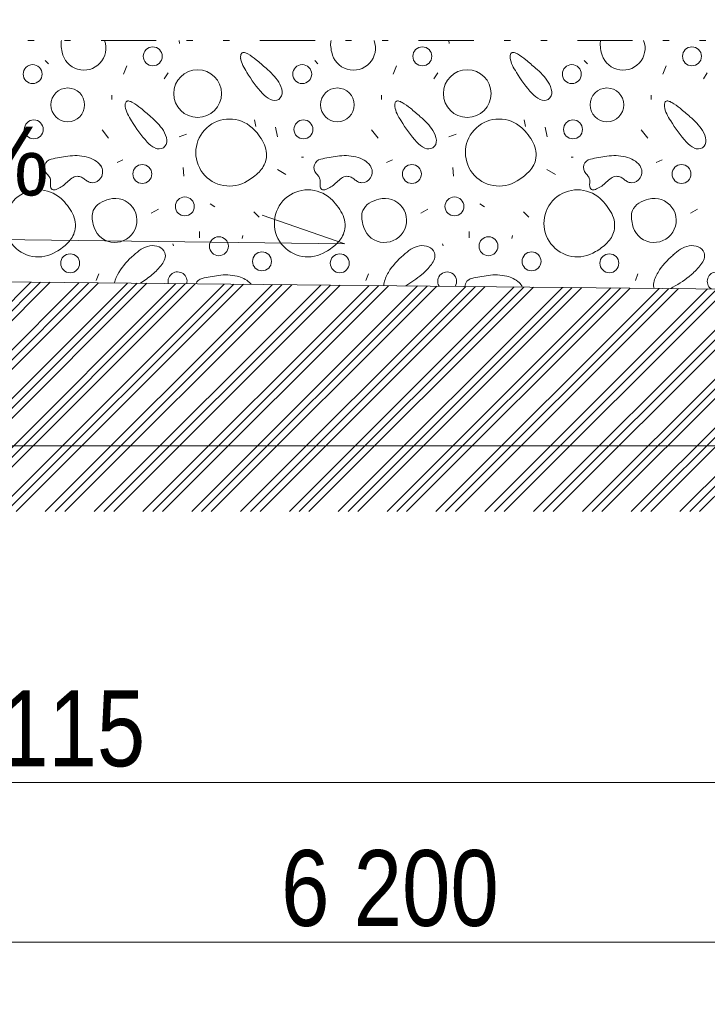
# Model space of a CAD drawing. Header units: millimetres. Extents: x -479461597 to -478645968, y -1101060132 to -1100898045.
# Tile 140 of 145: x -478667100 to -478664610, y -1101050144 to -1101046576. Entities that reach past the tile are written whole.
import ezdxf
from ezdxf.enums import TextEntityAlignment as Align

# ---------------------------------------------------------------- set-up
doc = ezdxf.new("R2010")
doc.units = ezdxf.units.MM
doc.header["$MEASUREMENT"] = 0
doc.linetypes.add('Wipeout_Contour', pattern=[1000, 0, -1000])
doc.linetypes.add('Čerchovaná se dvěma tečkami', pattern=[575, 200, -110, 22.5, -110, 22.5, -110])
for name, color, linetype, lineweight, true_color in [('2D prvky - značky_Pero_č.__4', 7, 'Continuous', 13, 0x1a4f6e), ('Bourané_2D prvky - vyplně_Pero_č.__40', 7, 'Continuous', 13, 0xc9ca94), ('Bourané_Konstrukce - základy výkop_Pero_č.__109', 7, 'Continuous', 13, 0x6da3d7), ('Bourané_Kóty - SP_Pero_č.__25', 7, 'Continuous', 13, 0x1a4f6e), ('Bourané_Kóty - SP_Pero_č.__45', 7, 'Continuous', 13, 0x1a4f6e), ('Bourané_Kóty - SP_Pero_č.__85', 7, 'Continuous', 13, 0x1a4f6e), ('Kóty - SP_Pero_č.__25', 7, 'Continuous', 13, 0x1a4f6e), ('Kóty - SP_Pero_č.__45', 7, 'Continuous', 13, 0x1a4f6e), ('Kóty - SP_Pero_č.__85', 7, 'Continuous', 13, 0x1a4f6e)]:
    doc.layers.add(name, color=color, linetype=linetype, lineweight=lineweight, true_color=true_color)
for name, color, linetype in [('Bourané_2D prvky - vyplně', 7, 'Continuous'), ('Bourané_Kóty - SP', 7, 'Continuous'), ('Kóty - SP', 7, 'Continuous')]:
    doc.layers.add(name, color=color, linetype=linetype)
doc.layers.add('Konstrukce - základy podsyp_Pero_č.__96', color=124, linetype='Continuous', lineweight=13)
doc.styles.add('GENERATED_STYLE_5', font='txt')
doc.styles.add('GENERATED_STYLE_6', font='txt')
doc.dimstyles.new('GENERATED_STYLE__1', dxfattribs={"dimtxt": 275, "dimasz": 228, "dimexe": 0.18, "dimexo": 400, "dimgap": 0.09, "dimtad": 1, "dimtih": 1, "dimtoh": 1, "dimdec": 0, "dimzin": 0, "dimdsep": 46, "dimtxsty": 'GENERATED_STYLE_5', "dimblk": 'ARROWHEAD_6', "dimblk1": 'ARROWHEAD_6', "dimblk2": 'ARROWHEAD_6', "dimcen": 0.09, "dimclrd": 256, "dimclre": 256, "dimclrt": 256, "dimazin": 0, "dimtfac": 1, "dimtdec": 4, "dimtmove": 0, "dimatfit": 3, "dimfxl": 1, "dimtolj": 1, "dimtzin": 0, "dimarcsym": 0})
doc.dimstyles.new('GENERATED_STYLE__5', dxfattribs={"dimtxt": 275, "dimasz": 228, "dimexe": 0.18, "dimexo": 0.0625, "dimgap": 0.09, "dimtad": 1, "dimtih": 1, "dimtoh": 1, "dimdec": 0, "dimzin": 0, "dimdsep": 46, "dimtxsty": 'GENERATED_STYLE_5', "dimblk": 'ARROWHEAD_6', "dimblk1": 'ARROWHEAD_6', "dimblk2": 'ARROWHEAD_6', "dimcen": 0.09, "dimclrd": 256, "dimclre": 256, "dimclrt": 256, "dimazin": 0, "dimtfac": 1, "dimtdec": 4, "dimtmove": 0, "dimatfit": 3, "dimfxl": 1, "dimtolj": 1, "dimtzin": 0, "dimarcsym": 0})
doc.dimstyles.new('GENERATED_STYLE__6', dxfattribs={"dimtxt": 275, "dimasz": 261.25, "dimexe": 0.18, "dimexo": 400, "dimgap": 0.09, "dimtad": 1, "dimtih": 1, "dimtoh": 1, "dimdec": 0, "dimzin": 0, "dimdsep": 46, "dimtxsty": 'GENERATED_STYLE_5', "dimblk": 'ARROWHEAD_6', "dimblk1": 'ARROWHEAD_6', "dimblk2": 'ARROWHEAD_6', "dimcen": 0.09, "dimclrd": 256, "dimclre": 256, "dimclrt": 256, "dimazin": 0, "dimtfac": 1, "dimtdec": 4, "dimtmove": 0, "dimatfit": 3, "dimfxl": 1, "dimtolj": 1, "dimtzin": 0, "dimarcsym": 0})

# ---------------------------------------------------------------- blocks, each defined once
blk = doc.blocks.new('*X179', base_point=(-478662657.7, -1101046200.7))
at = {"layer": 'Bourané_2D prvky - vyplně_Pero_č.__40', "color": 9, "linetype": 'Continuous', "lineweight": 13, "true_color": 0xc9ca94}
for p, q in [((-478666521.2, -1101046662.5), (-478666522.7, -1101046650.7)), ((-478665544.9, -1101046662.5), (-478665546.4, -1101046650.7)), ((-478667008.3, -1101046723.3), (-478666996.5, -1101046735.2)), ((-478666712.2, -1101046742.3), (-478666724.1, -1101046773.1)), ((-478666032, -1101046723.3), (-478666020.2, -1101046735.2)), ((-478665735.9, -1101046742.3), (-478665747.8, -1101046773.1)), ((-478665055.7, -1101046723.3), (-478665043.8, -1101046735.2)), ((-478664759.6, -1101046742.3), (-478664771.5, -1101046773.1)), ((-478666577.2, -1101046789.6), (-478666563, -1101046768.3)), ((-478665600.9, -1101046789.6), (-478665586.7, -1101046768.3)), ((-478664624.6, -1101046789.6), (-478664610.4, -1101046768.3)), ((-478666766.7, -1101046848.9), (-478666766.7, -1101046865.4)), ((-478665790.4, -1101046848.9), (-478665790.4, -1101046865.4)), ((-478664814.1, -1101046848.9), (-478664814.1, -1101046865.4)), ((-478666249.9, -1101046938.9), (-478666245.2, -1101046962.6)), ((-478665273.6, -1101046938.9), (-478665268.9, -1101046962.6)), ((-478666778.6, -1101047005.2), (-478666802.3, -1101046974.4)), ((-478666496.2, -1101046991), (-478666522.3, -1101047000.4)), ((-478666174.1, -1101046964.9), (-478666167, -1101047000.4)), ((-478665802.2, -1101047005.2), (-478665825.9, -1101046974.4)), ((-478665519.9, -1101046991), (-478665546, -1101047000.4)), ((-478665197.8, -1101046964.9), (-478665190.7, -1101047000.4)), ((-478664825.9, -1101047005.2), (-478664849.6, -1101046974.4)), ((-478667055.7, -1101047073.9), (-478667048.6, -1101047073.9)), ((-478666747.8, -1101047092.8), (-478666726.5, -1101047083.4)), ((-478666079.4, -1101047073.9), (-478666072.3, -1101047073.9)), ((-478665771.5, -1101047092.8), (-478665750.1, -1101047083.4)), ((-478665103.1, -1101047073.9), (-478665095.9, -1101047073.9)), ((-478664795.1, -1101047092.8), (-478664773.8, -1101047083.4)), ((-478666507.9, -1101047111.5), (-478666505.5, -1101047142.3)), ((-478666167.3, -1101047118.2), (-478666136.5, -1101047137.2)), ((-478665531.5, -1101047111.5), (-478665529.2, -1101047142.3)), ((-478665191, -1101047118.2), (-478665160.2, -1101047137.2)), ((-478666410.3, -1101047242.5), (-478666393.6, -1101047253.3)), ((-478665434, -1101047242.5), (-478665417.2, -1101047253.3)), ((-478666598.2, -1101047262.9), (-478666624.2, -1101047277.1)), ((-478666252.3, -1101047272), (-478666233.3, -1101047290.9)), ((-478665621.8, -1101047262.9), (-478665647.9, -1101047277.1)), ((-478665276, -1101047272), (-478665257, -1101047290.9)), ((-478664645.5, -1101047262.9), (-478664671.6, -1101047277.1)), ((-478666448.9, -1101047366.7), (-478666448.9, -1101047343)), ((-478665472.6, -1101047366.7), (-478665472.6, -1101047343)), ((-478666543.6, -1101047395.1), (-478666546, -1101047388)), ((-478666294.9, -1101047369.1), (-478666292.5, -1101047357.2)), ((-478665567.3, -1101047395.1), (-478665569.7, -1101047388)), ((-478665318.6, -1101047369.1), (-478665316.2, -1101047357.2)), ((-478666814.1, -1101047497), (-478666823.6, -1101047520.7)), ((-478665837.8, -1101047497), (-478665847.3, -1101047520.7)), ((-478664861.5, -1101047497), (-478664870.9, -1101047520.7))]:
    blk.add_line(p, q, dxfattribs=at)
for centre, radius in [((-478666618.6, -1101046708.4), 34.3), ((-478665642.2, -1101046708.4), 34.3), ((-478664665.9, -1101046708.4), 34.3), ((-478667053.5, -1101046772.8), 34.3), ((-478666077.2, -1101046772.8), 34.3), ((-478665100.9, -1101046772.8), 34.3), ((-478666456, -1101046843.4), 86.5), ((-478665479.7, -1101046843.4), 86.5), ((-478666926.4, -1101046884.4), 61.2), ((-478665950, -1101046884.4), 61.2), ((-478664973.7, -1101046884.4), 61.2), ((-478667049.3, -1101046973.2), 34.3), ((-478666073, -1101046973.2), 34.3), ((-478665096.7, -1101046973.2), 34.3), ((-478666656.4, -1101047134.9), 34.3), ((-478665680, -1101047134.9), 34.3), ((-478664703.7, -1101047134.9), 34.3), ((-478666502.3, -1101047252.3), 34.3), ((-478665526, -1101047252.3), 34.3), ((-478666379.1, -1101047396.6), 34.3), ((-478665402.8, -1101047396.6), 34.3), ((-478666917.6, -1101047458.5), 34.3), ((-478666223, -1101047451.5), 34.3), ((-478665941.3, -1101047458.5), 34.3), ((-478665246.7, -1101047451.5), 34.3), ((-478664965, -1101047458.5), 34.3)]:
    blk.add_circle(centre, radius, dxfattribs=at)
for centre, radius, start, end in [((-478666890.3, -1101046664.4), 60.4, 166.8265, 183.2347), ((-478666810.8, -1101046660), 140, 183.2095, 193.7302), ((-478666868.2, -1101046678.7), 79.9, 190.4282, 20.57), ((-478665914, -1101046664.4), 60.4, 166.8265, 183.2347), ((-478665834.5, -1101046660), 140, 183.2095, 193.7302), ((-478665891.9, -1101046678.7), 79.9, 190.4282, 20.57), ((-478664937.7, -1101046664.4), 60.4, 166.8265, 183.2347), ((-478664858.2, -1101046660), 140, 183.2095, 193.7302), ((-478664915.6, -1101046678.7), 79.9, 190.4282, 20.57), ((-478666265.4, -1101046710.1), 35.1, 166.9916, 187.7906), ((-478666287.5, -1101046705.3), 12.4, 144.5812, 165.7924), ((-478666291.1, -1101046702.9), 8.15, 116.4425, 143.7464), ((-478666290.5, -1101046704.4), 9.77, 91.5878, 115.1953), ((-478666290.3, -1101046712.5), 17.9, 76.2622, 91.634), ((-478666297.8, -1101046740.9), 47.3, 60.0923, 75.5611), ((-478666375.5, -1101046877), 203.9, 49.777, 60.2392), ((-478665289.1, -1101046710.1), 35.1, 166.9916, 187.7906), ((-478665311.2, -1101046705.3), 12.4, 144.5812, 165.7924), ((-478665314.8, -1101046702.9), 8.15, 116.4425, 143.7464), ((-478665314.2, -1101046704.4), 9.77, 91.5878, 115.1953), ((-478665314, -1101046712.5), 17.9, 76.2622, 91.634), ((-478665321.5, -1101046740.9), 47.3, 60.0923, 75.5611), ((-478665399.2, -1101046877), 203.9, 49.777, 60.2392), ((-478666220.6, -1101046705.9), 80.1, 186.4296, 206.157), ((-478666086.2, -1101046639.1), 230.1, 206.3304, 213.6244), ((-478666831.1, -1101047442.6), 930.2, 47.9748, 50.8493), ((-478665244.2, -1101046705.9), 80.1, 186.4296, 206.157), ((-478665109.9, -1101046639.1), 230.1, 206.3304, 213.6244), ((-478665854.8, -1101047442.6), 930.2, 47.9748, 50.8493), ((-478665889.3, -1101046538.6), 450.4, 210.4057, 222.5965), ((-478666349.5, -1101046927.1), 225.2, 33.8343, 51.1866), ((-478664913, -1101046538.6), 450.4, 210.4057, 222.5965), ((-478665373.2, -1101046927.1), 225.2, 33.8343, 51.1866), ((-478666229.4, -1101046845.2), 79.8, 6.3813, 32.9796), ((-478665253.1, -1101046845.2), 79.8, 6.3813, 32.9796), ((-478666147.5, -1101046776.5), 99.3, 222.3712, 243.0633), ((-478666179.9, -1101046839.9), 30, 305.4921, 6.9034), ((-478665171.2, -1101046776.5), 99.3, 222.3712, 243.0633), ((-478665203.6, -1101046839.9), 30, 305.4921, 6.9034), ((-478666683.1, -1101046885.7), 35.1, 166.9916, 187.7906), ((-478666638.3, -1101046881.5), 80.1, 186.4296, 206.157), ((-478666705.2, -1101046880.9), 12.4, 144.5812, 165.7924), ((-478666708.8, -1101046878.5), 8.15, 116.4425, 143.7464), ((-478666708.2, -1101046880), 9.77, 91.5878, 115.1953), ((-478666708, -1101046888.1), 17.9, 76.2622, 91.634), ((-478666715.5, -1101046916.5), 47.3, 60.0923, 75.5611), ((-478666793.2, -1101047052.5), 203.9, 49.777, 60.2392), ((-478666178.2, -1101046837.4), 31.2, 242.6052, 300.2402), ((-478665706.8, -1101046885.7), 35.1, 166.9916, 187.7906), ((-478665661.9, -1101046881.5), 80.1, 186.4296, 206.157), ((-478665728.9, -1101046880.9), 12.4, 144.5812, 165.7924), ((-478665732.4, -1101046878.5), 8.15, 116.4425, 143.7464), ((-478665731.9, -1101046880), 9.77, 91.5878, 115.1953), ((-478665731.7, -1101046888.1), 17.9, 76.2622, 91.634), ((-478665739.2, -1101046916.5), 47.3, 60.0923, 75.5611), ((-478665816.9, -1101047052.5), 203.9, 49.777, 60.2392), ((-478665201.9, -1101046837.4), 31.2, 242.6052, 300.2402), ((-478664730.4, -1101046885.7), 35.1, 166.9916, 187.7906), ((-478664685.6, -1101046881.5), 80.1, 186.4296, 206.157), ((-478664752.6, -1101046880.9), 12.4, 144.5812, 165.7924), ((-478664756.1, -1101046878.5), 8.15, 116.4425, 143.7464), ((-478664755.6, -1101046880), 9.77, 91.5878, 115.1953), ((-478664755.4, -1101046888.1), 17.9, 76.2622, 91.634), ((-478664762.9, -1101046916.5), 47.3, 60.0923, 75.5611), ((-478664840.5, -1101047052.5), 203.9, 49.777, 60.2392), ((-478666503.9, -1101046814.7), 230.1, 206.3304, 213.6244), ((-478667248.8, -1101047618.2), 930.2, 47.9748, 50.8493), ((-478666767.2, -1101047102.7), 225.2, 33.8343, 51.1866), ((-478665527.6, -1101046814.7), 230.1, 206.3304, 213.6244), ((-478666272.5, -1101047618.2), 930.2, 47.9748, 50.8493), ((-478665790.9, -1101047102.7), 225.2, 33.8343, 51.1866), ((-478664551.2, -1101046814.7), 230.1, 206.3304, 213.6244), ((-478665296.2, -1101047618.2), 930.2, 47.9748, 50.8493), ((-478664814.6, -1101047102.7), 225.2, 33.8343, 51.1866), ((-478666307, -1101046714.2), 450.4, 210.4057, 222.5965), ((-478666340.9, -1101047057.2), 121.6, 47.4454, 302.6151), ((-478665330.7, -1101046714.2), 450.4, 210.4057, 222.5965), ((-478665364.6, -1101047057.2), 121.6, 47.4454, 302.6151), ((-478664354.4, -1101046714.2), 450.4, 210.4057, 222.5965), ((-478666647.1, -1101047020.8), 79.8, 6.3813, 32.9796), ((-478666395, -1101047115.2), 201, 27.7394, 47.2569), ((-478665670.8, -1101047020.8), 79.8, 6.3813, 32.9796), ((-478665418.7, -1101047115.2), 201, 27.7394, 47.2569), ((-478664694.5, -1101047020.8), 79.8, 6.3813, 32.9796), ((-478666565.2, -1101046952.1), 99.3, 222.3712, 243.0633), ((-478666597.6, -1101047015.5), 30, 305.4921, 6.9034), ((-478666299, -1101047064.9), 92.5, 347.7666, 27.8507), ((-478665588.9, -1101046952.1), 99.3, 222.3712, 243.0633), ((-478665621.3, -1101047015.5), 30, 305.4921, 6.9034), ((-478665322.6, -1101047064.9), 92.5, 347.7666, 27.8507), ((-478664612.6, -1101046952.1), 99.3, 222.3712, 243.0633), ((-478664645, -1101047015.5), 30, 305.4921, 6.9034), ((-478666899.9, -1101047249.4), 181.1, 76.9848, 98.4191), ((-478666595.9, -1101047013), 31.2, 242.6052, 300.2402), ((-478665923.6, -1101047249.4), 181.1, 76.9848, 98.4191), ((-478665619.6, -1101047013), 31.2, 242.6052, 300.2402), ((-478664947.3, -1101047249.4), 181.1, 76.9848, 98.4191), ((-478664643.2, -1101047013), 31.2, 242.6052, 300.2402), ((-478666979.6, -1101047112), 31.5, 102.3324, 221.6658), ((-478666871.4, -1101047544), 476.8, 96.6259, 103.9434), ((-478666888.4, -1101047188.6), 119.2, 60.5831, 75.8236), ((-478666863, -1101047146.2), 69.8, 37.6475, 61.5974), ((-478666840.4, -1101047127.3), 40.4, 327.0376, 36.1209), ((-478666301.6, -1101047059.5), 96.3, 314.7779, 344.9961), ((-478666003.3, -1101047112), 31.5, 102.3324, 221.6658), ((-478665895.1, -1101047544), 476.8, 96.6259, 103.9434), ((-478665912, -1101047188.6), 119.2, 60.5831, 75.8236), ((-478665886.7, -1101047146.2), 69.8, 37.6475, 61.5974), ((-478665864.1, -1101047127.3), 40.4, 327.0376, 36.1209), ((-478665325.3, -1101047059.5), 96.3, 314.7779, 344.9961), ((-478665027, -1101047112), 31.5, 102.3324, 221.6658), ((-478664918.8, -1101047544), 476.8, 96.6259, 103.9434), ((-478664935.7, -1101047188.6), 119.2, 60.5831, 75.8236), ((-478664910.4, -1101047146.2), 69.8, 37.6475, 61.5974), ((-478664887.7, -1101047127.3), 40.4, 327.0376, 36.1209), ((-478667069.5, -1101047199.4), 93.8, 36.3442, 45.0506), ((-478666374.8, -1101046985.9), 200.1, 299.8029, 314.8134), ((-478666093.1, -1101047199.4), 93.8, 36.3442, 45.0506), ((-478665398.5, -1101046985.9), 200.1, 299.8029, 314.8134), ((-478665116.8, -1101047199.4), 93.8, 36.3442, 45.0506), ((-478667017.9, -1101047161.3), 29.8, 9.2485, 36.0448), ((-478666944, -1101047174.4), 45.1, 172.1101, 189.0874), ((-478667040, -1101047161.7), 51.7, 352.8034, 5.8388), ((-478667018.8, -1101047073.5), 128.1, 295.4669, 314.5735), ((-478666820.8, -1101047279.1), 157.3, 125.1766, 133.3696), ((-478666888.3, -1101047182.6), 39.5, 96.3875, 125.8548), ((-478666890.9, -1101047174.8), 31.5, 62.2902, 93.1672), ((-478666919.7, -1101047227.8), 91.8, 52.6959, 61.7729), ((-478666802.1, -1101047072.6), 102.9, 232.9934, 240.456), ((-478666835.5, -1101047131.1), 35.6, 240.8322, 267.0065), ((-478666837.1, -1101047130.8), 35.8, 269.5174, 328.7918), ((-478666041.6, -1101047161.3), 29.8, 9.2485, 36.0448), ((-478665967.7, -1101047174.4), 45.1, 172.1101, 189.0874), ((-478666063.7, -1101047161.7), 51.7, 352.8034, 5.8388), ((-478666042.4, -1101047073.5), 128.1, 295.4669, 314.5735), ((-478665844.5, -1101047279.1), 157.3, 125.1766, 133.3696), ((-478665912, -1101047182.6), 39.5, 96.3875, 125.8548), ((-478665914.6, -1101047174.8), 31.5, 62.2902, 93.1672), ((-478665943.4, -1101047227.8), 91.8, 52.6959, 61.7729), ((-478665825.8, -1101047072.6), 102.9, 232.9934, 240.456), ((-478665859.2, -1101047131.1), 35.6, 240.8322, 267.0065), ((-478665860.8, -1101047130.8), 35.8, 269.5174, 328.7918), ((-478665065.3, -1101047161.3), 29.8, 9.2485, 36.0448), ((-478664991.4, -1101047174.4), 45.1, 172.1101, 189.0874), ((-478665087.3, -1101047161.7), 51.7, 352.8034, 5.8388), ((-478665066.1, -1101047073.5), 128.1, 295.4669, 314.5735), ((-478664868.2, -1101047279.1), 157.3, 125.1766, 133.3696), ((-478664935.6, -1101047182.6), 39.5, 96.3875, 125.8548), ((-478664938.3, -1101047174.8), 31.5, 62.2902, 93.1672), ((-478664967, -1101047227.8), 91.8, 52.6959, 61.7729), ((-478664849.5, -1101047072.6), 102.9, 232.9934, 240.456), ((-478664882.9, -1101047131.1), 35.6, 240.8322, 267.0065), ((-478664884.4, -1101047130.8), 35.8, 269.5174, 328.7918), ((-478667032.9, -1101047313.8), 121.6, 47.4454, 302.6151), ((-478666973.7, -1101047178.9), 15.1, 189.971, 219.9454), ((-478666977.3, -1101047181.3), 10.8, 222.4728, 257.5463), ((-478666976, -1101047173.7), 18.5, 258.5237, 281.5295), ((-478666979.8, -1101047152.1), 40.5, 280.7953, 293.5363), ((-478666056.6, -1101047313.8), 121.6, 47.4454, 302.6151), ((-478665997.4, -1101047178.9), 15.1, 189.971, 219.9454), ((-478666001, -1101047181.3), 10.8, 222.4728, 257.5463), ((-478665999.6, -1101047173.7), 18.5, 258.5237, 281.5295), ((-478666003.5, -1101047152.1), 40.5, 280.7953, 293.5363), ((-478665080.3, -1101047313.8), 121.6, 47.4454, 302.6151), ((-478665021, -1101047178.9), 15.1, 189.971, 219.9454), ((-478665024.7, -1101047181.3), 10.8, 222.4728, 257.5463), ((-478665023.3, -1101047173.7), 18.5, 258.5237, 281.5295), ((-478665027.2, -1101047152.1), 40.5, 280.7953, 293.5363), ((-478667087.1, -1101047371.8), 201, 27.7394, 47.2569), ((-478666755.5, -1101047303), 79.9, 190.4282, 104.6294), ((-478666780.9, -1101047290.4), 57.9, 120.7918, 156.6671), ((-478666738.4, -1101047361.1), 140.5, 105.3821, 120.9077), ((-478666110.8, -1101047371.8), 201, 27.7394, 47.2569), ((-478665779.2, -1101047303), 79.9, 190.4282, 104.6294), ((-478665804.6, -1101047290.4), 57.9, 120.7918, 156.6671), ((-478665762.1, -1101047361.1), 140.5, 105.3821, 120.9077), ((-478665134.5, -1101047371.8), 201, 27.7394, 47.2569), ((-478664802.9, -1101047303), 79.9, 190.4282, 104.6294), ((-478664828.3, -1101047290.4), 57.9, 120.7918, 156.6671), ((-478664785.8, -1101047361.1), 140.5, 105.3821, 120.9077), ((-478666991, -1101047321.5), 92.5, 347.7666, 27.8507), ((-478666777.6, -1101047288.7), 60.4, 159.3574, 183.2347), ((-478666014.7, -1101047321.5), 92.5, 347.7666, 27.8507), ((-478665801.3, -1101047288.7), 60.4, 159.3574, 183.2347), ((-478665038.4, -1101047321.5), 92.5, 347.7666, 27.8507), ((-478664825, -1101047288.7), 60.4, 159.3574, 183.2347), ((-478666698.1, -1101047284.3), 140, 183.2095, 193.7302), ((-478665721.8, -1101047284.3), 140, 183.2095, 193.7302), ((-478664745.5, -1101047284.3), 140, 183.2095, 193.7302), ((-478666993.7, -1101047316.2), 96.3, 314.7779, 344.9961), ((-478666017.3, -1101047316.2), 96.3, 314.7779, 344.9961), ((-478665041, -1101047316.2), 96.3, 314.7779, 344.9961), ((-478667066.9, -1101047242.6), 200.1, 299.8029, 314.8134), ((-478666090.6, -1101047242.6), 200.1, 299.8029, 314.8134), ((-478665114.2, -1101047242.6), 200.1, 299.8029, 314.8134), ((-478666547.7, -1101047581.9), 207.1, 122.8427, 132.3696), ((-478666613.1, -1101047480.5), 86.5, 100.496, 122.8825), ((-478666617.7, -1101047454.9), 60.4, 68.6646, 100.5486), ((-478666609, -1101047432.6), 36.5, 19.3509, 68.7902), ((-478666609.1, -1101047431.4), 36.2, 341.8983, 17.4009), ((-478665571.4, -1101047581.9), 207.1, 122.8427, 132.3696), ((-478665636.7, -1101047480.5), 86.5, 100.496, 122.8825), ((-478665641.4, -1101047454.9), 60.4, 68.6646, 100.5486), ((-478665632.6, -1101047432.6), 36.5, 19.3509, 68.7902), ((-478665632.8, -1101047431.4), 36.2, 341.8983, 17.4009), ((-478664595.1, -1101047581.9), 207.1, 122.8427, 132.3696), ((-478664660.4, -1101047480.5), 86.5, 100.496, 122.8825), ((-478664665.1, -1101047454.9), 60.4, 68.6646, 100.5486), ((-478664656.3, -1101047432.6), 36.5, 19.3509, 68.7902), ((-478664656.5, -1101047431.4), 36.2, 341.8983, 17.4009), ((-478666520.8, -1101047628), 259.5, 129.9016, 148.2696), ((-478666639.8, -1101047420.4), 68.8, 321.4678, 341.1053), ((-478665544.4, -1101047628), 259.5, 129.9016, 148.2696), ((-478665663.5, -1101047420.4), 68.8, 321.4678, 341.1053), ((-478664568.1, -1101047628), 259.5, 129.9016, 148.2696), ((-478664687.1, -1101047420.4), 68.8, 321.4678, 341.1053), ((-478666651.1, -1101047549.8), 107.6, 147.1941, 169.2883), ((-478666782.9, -1101047308.6), 250.4, 310.4067, 321.8671), ((-478666528.7, -1101047524), 34.3, 345.8641, 192.99), ((-478665674.7, -1101047549.8), 107.6, 147.1941, 171.5945), ((-478665806.6, -1101047308.6), 250.4, 310.4067, 321.8671), ((-478665552.4, -1101047524), 34.3, 328.1574, 210.6967), ((-478664698.4, -1101047549.8), 107.6, 147.1941, 171.5945), ((-478664830.3, -1101047308.6), 250.4, 310.4067, 321.8671), ((-478664576.1, -1101047524), 34.3, 305.95, 232.9041), ((-478666883.6, -1101047188.4), 407.2, 302.7846, 310.2276), ((-478666433.2, -1101047544.3), 31.5, 102.3324, 158.4935), ((-478666325, -1101047976.3), 476.8, 96.6259, 103.9434), ((-478666353.5, -1101047681.7), 181.1, 76.9848, 98.4191), ((-478666335.1, -1101047604), 101.2, 48.7194, 77.2156), ((-478666296.1, -1101047560.2), 42.5, 36.7478, 49.2414), ((-478665907.3, -1101047188.4), 407.2, 300.1967, 310.2276), ((-478665456.8, -1101047544.3), 31.5, 102.3324, 176.6945), ((-478665348.7, -1101047976.3), 476.8, 96.6259, 103.9434), ((-478665377.2, -1101047681.7), 181.1, 76.9848, 98.4191), ((-478665358.8, -1101047604), 101.2, 48.7194, 77.2156), ((-478665319.8, -1101047560.2), 42.5, 21.5508, 49.2414), ((-478664930.9, -1101047188.4), 407.2, 298.7034, 310.2276), ((-478665750, -1101047538.7), 31.5, 171.5409, 181.5292), ((-478664773.7, -1101047538.7), 31.5, 171.5409, 199.6784), ((-478663250.5, -1101050121.3), 2973.1, 119.9631, 120.1316)]:
    blk.add_arc(centre, radius, start, end, dxfattribs=at)
blk = doc.blocks.new('výplň_4_6', base_point=(-478662657.7, -1101046200.7))
at = {"color": 254, "linetype": 'Wipeout_Contour', "lineweight": 0, "ltscale": 24011978990.64953}
blk.add_wipeout([(-478688055.8, -1101047000.7), (-478688055.8, -1101047050.7), (-478687945.3, -1101047050.7), (-478687748.9, -1101047247), (-478687712.7, -1101047354.7), (-478691005.8, -1101047375.5), (-478691005.8, -1101047426.3), (-478687663.7, -1101047528.4), (-478687575.4, -1101047849.4), (-478687316.7, -1101047849.4), (-478687241.1, -1101047641.4), (-478674683, -1101047450.5), (-478661207.3, -1101047585.3), (-478661104.7, -1101047958.3), (-478660810.4, -1101047958.3), (-478660705.3, -1101047576), (-478659572, -1101047564.7), (-478659555.2, -1101046721.3), (-478660657.8, -1101046650.7), (-478688055.8, -1101046650.7)], dxfattribs=at).dxf.layer = 'Bourané_2D prvky - vyplně'
at = {"layer": 'Bourané_2D prvky - vyplně_Pero_č.__40', "color": 9, "linetype": 'Continuous', "lineweight": 13, "true_color": 0xc9ca94}
blk.add_blockref('*X179', (-478662657.7, -1101046200.7), dxfattribs=at)
blk = doc.blocks.new('*D201', base_point=(-478662657.7, -1101046200.7))
at = {"layer": 'Kóty - SP_Pero_č.__45', "color": 146, "linetype": 'Continuous', "lineweight": 13, "true_color": 0x1a4f6e}
blk.add_line((-478668737.7, -1101049799.1), (-478668977.7, -1101050039.1), dxfattribs=at)
at = {"layer": 'Kóty - SP_Pero_č.__85', "color": 146, "linetype": 'Continuous', "lineweight": 13, "true_color": 0x1a4f6e}
for p, q in [((-478668857.7, -1101050144.1), (-478668857.7, -1101049694.1)), ((-478668857.7, -1101049919.1), (-478662657.9, -1101049919.1))]:
    blk.add_line(p, q, dxfattribs=at)
blk = doc.blocks.new('ARROWHEAD_6')
at = {"color": 0, "linetype": 'Continuous', "lineweight": 0}
for p, q in [((-0.5, -0.5), (0.5, 0.5)), ((0, 0), (-1, 0))]:
    blk.add_line(p, q, dxfattribs=at)
blk = doc.blocks.new('*D202', base_point=(-478662657.7, -1101046200.7))
at = {"layer": 'Kóty - SP_Pero_č.__45', "color": 146, "linetype": 'Continuous', "lineweight": 13, "true_color": 0x1a4f6e}
for p, q in [((-478668737.7, -1101049799.1), (-478668977.7, -1101050039.1)), ((-478662777.9, -1101050039.1), (-478662537.9, -1101049799.1))]:
    blk.add_line(p, q, dxfattribs=at)
at = {"layer": 'Kóty - SP_Pero_č.__85', "color": 146, "linetype": 'Continuous', "lineweight": 13, "true_color": 0x1a4f6e}
for p, q in [((-478662657.9, -1101050144.1), (-478662657.9, -1101049694.1)), ((-478668857.7, -1101049919.1), (-478662657.9, -1101049919.1)), ((-478662657.9, -1101049919.1), (-478662477.9, -1101049919.1))]:
    blk.add_line(p, q, dxfattribs=at)
at = {"layer": 'Kóty - SP_Pero_č.__25', "color": 146, "lineweight": 13, "true_color": 0x1a4f6e, "insert": (-478666153.8, -1101049864.1), "char_height": 275, "attachment_point": 7, "style": 'GENERATED_STYLE_5'}
blk.add_mtext('\\A1;{\\pql;\\fArial Narrow|b0|i0|c238|p34;6\xa0200}', dxfattribs=at)
blk = doc.blocks.new('*D211', base_point=(-478662657.7, -1101046200.7))
at = {"layer": 'Bourané_Kóty - SP_Pero_č.__45', "color": 146, "linetype": 'Continuous', "lineweight": 13, "true_color": 0x1a4f6e}
for p, q in [((-478674545.5, -1101047982), (-478674820.5, -1101048257)), ((-478661095.4, -1101048257), (-478660820.4, -1101047982))]:
    blk.add_line(p, q, dxfattribs=at)
at = {"layer": 'Bourané_Kóty - SP_Pero_č.__85', "color": 146, "linetype": 'Continuous', "lineweight": 13, "true_color": 0x1a4f6e}
for p, q in [((-478674683, -1101048377.3), (-478674683, -1101047719.5)), ((-478660957.9, -1101048377.3), (-478660957.9, -1101047719.5)), ((-478674683, -1101048119.5), (-478660957.9, -1101048119.5)), ((-478660957.9, -1101048119.5), (-478660751.6, -1101048119.5))]:
    blk.add_line(p, q, dxfattribs=at)
at = {"layer": 'Bourané_Kóty - SP_Pero_č.__25', "color": 146, "lineweight": 13, "true_color": 0x1a4f6e, "insert": (-478668304.4, -1101048064.5), "char_height": 275, "attachment_point": 7, "style": 'GENERATED_STYLE_5'}
blk.add_mtext('\\A1;{\\pql;\\fArial Narrow|b0|i0|c238|p34;13\xa0725}', dxfattribs=at)
blk = doc.blocks.new('*D218', base_point=(-478662657.7, -1101046200.7))
at = {"layer": 'Kóty - SP_Pero_č.__45', "color": 146, "linetype": 'Continuous', "lineweight": 13, "true_color": 0x1a4f6e}
for p, q in [((-478674563, -1101049220.5), (-478674803, -1101049460.5)), ((-478659687.7, -1101049460.5), (-478659447.7, -1101049220.5))]:
    blk.add_line(p, q, dxfattribs=at)
at = {"layer": 'Kóty - SP_Pero_č.__85', "color": 146, "linetype": 'Continuous', "lineweight": 13, "true_color": 0x1a4f6e}
for p, q in [((-478674683, -1101049565.5), (-478674683, -1101048940.5)), ((-478659567.7, -1101049740.5), (-478659567.7, -1101049115.5)), ((-478674683, -1101049340.5), (-478659567.7, -1101049340.5)), ((-478659567.7, -1101049340.5), (-478659387.7, -1101049340.5))]:
    blk.add_line(p, q, dxfattribs=at)
at = {"layer": 'Kóty - SP_Pero_č.__25', "color": 146, "lineweight": 13, "true_color": 0x1a4f6e, "insert": (-478667609.3, -1101049285.5), "char_height": 275, "attachment_point": 7, "style": 'GENERATED_STYLE_5'}
blk.add_mtext('\\A1;{\\pql;\\fArial Narrow|b0|i0|c238|p34;15\xa0115}', dxfattribs=at)
blk = doc.blocks.new('Symbol rampy 23[34]_6', base_point=(-478667809.7, -1101047363.6))
at = {"layer": '2D prvky - značky_Pero_č.__4', "color": 146, "linetype": 'Continuous', "lineweight": 13, "true_color": 0x1a4f6e}
for p in [(-478666221.9, -1101047284.3), (-478667809.7, -1101047363.6)]:
    blk.add_line(p, (-478665923.2, -1101047388.2), dxfattribs=at)
at = {"layer": '2D prvky - značky_Pero_č.__4', "color": 146, "lineweight": 13, "true_color": 0x1a4f6e, "style": 'GENERATED_STYLE_6'}
blk.add_attdef('txt', text='', height=250, rotation=359.2531, dxfattribs=at).set_placement((-478667758, -1101047279.3), align=Align.BOTTOM_LEFT)

msp = doc.modelspace()

# ---------------------------------------------------------------- block references
at = {"layer": 'Bourané_2D prvky - vyplně_Pero_č.__40', "color": 9, "linetype": 'Continuous', "lineweight": 13, "true_color": 0xc9ca94}
msp.add_blockref('výplň_4_6', (-478662657.7, -1101046200.7), dxfattribs=at)

# ---------------------------------------------------------------- dimensions: what is measured, and where the dimension line sits
at = {"layer": 'Kóty - SP', "color": 146, "linetype": 'Continuous', "lineweight": 13, "true_color": 0x1a4f6e}
for base, p1, p2, picture, middle in [((-478662657.8, -1101049919.1), (-478668857.7, -1101049919.1), (-478662657.8, -1101049919.1), '*D202', (-478665681.4, -1101049726.6)), ((-478668857.7083, -1101049919.1346), (-478668857.7443, -1101049919.1346), (-478668857.7083, -1101049919.1346), '*D201', (-478668840.9209, -1101049726.6346))]:
    dim = msp.add_linear_dim(base=base, p1=p1, p2=p2, dimstyle='GENERATED_STYLE__5', dxfattribs=at)
    dim.commit()
    dim.dimension.update_dxf_attribs({"geometry": picture, "text_midpoint": middle, "dimtype": 160})

# ---------------------------------------------------------------- next in the draw order: wipeouts: each hides what was drawn before it
at = {"color": 254, "linetype": 'Wipeout_Contour', "lineweight": 0, "ltscale": 21610787350.26364}
msp.add_wipeout([(-478691916.3, -1101043989.3), (-478691978.8, -1101043989.3), (-478691978.5, -1101048360.2), (-478659567.8, -1101048357.9), (-478659567.8, -1101047564.7), (-478660705.3, -1101047576), (-478660810.4, -1101047958.3), (-478661104.7, -1101047958.3), (-478661207.3, -1101047585.3), (-478674683, -1101047450.5), (-478687243.9, -1101047650.9), (-478687299, -1101047859.2), (-478687593.3, -1101047859.2), (-478687684.4, -1101047527.8), (-478691005.8, -1101047426.3), (-478691005.8, -1101047200.7), (-478691555.8, -1101047200.7), (-478691555.8, -1101044504.1)], dxfattribs=at).dxf.layer = 'Bourané_2D prvky - vyplně'

# ---------------------------------------------------------------- next in the draw order: hatches: boundary and pattern name
at = {"layer": 'Bourané_2D prvky - vyplně_Pero_č.__40', "linetype": 'Continuous', "lineweight": 13, "true_color": 0xc9ca94}
h = msp.add_hatch(dxfattribs=at)
h.set_pattern_fill('Zemina___původní_0006', color=9, style=0, pattern_type=2)
h.set_pattern_definition([(45, (-478662657.75, -1101046200.66), (-88.38835, 88.38835), []), (45, (-478662675.42, -1101046182.98), (-88.38835, 88.38835), []), (45, (-478662693.1, -1101046165.3), (-88.38835, 88.38835), [])])
h.paths.add_polyline_path([(-478691916.3, -1101043989.3), (-478691978.8, -1101043989.3), (-478691978.5, -1101048360.2), (-478659567.8, -1101048357.9), (-478659567.8, -1101047564.7), (-478660705.3, -1101047576), (-478660810.4, -1101047958.3), (-478661104.7, -1101047958.3), (-478661207.3, -1101047585.3), (-478674683, -1101047450.5), (-478687243.9, -1101047650.9), (-478687299, -1101047859.2), (-478687593.3, -1101047859.2), (-478687684.4, -1101047527.8), (-478691005.8, -1101047426.3), (-478691005.8, -1101047200.7), (-478691555.8, -1101047200.7), (-478691555.8, -1101044504.1)])

# ---------------------------------------------------------------- next in the draw order: linework, layer by layer
at = {"layer": 'Bourané_Konstrukce - základy výkop_Pero_č.__109', "color": 153, "linetype": 'Continuous', "lineweight": 13, "true_color": 0x6da3d7}
msp.add_line((-478661207.3, -1101047585.3), (-478674683, -1101047450.5), dxfattribs=at)
msp.add_line((-478661207.3, -1101047585.3), (-478674683, -1101047450.5), dxfattribs=at)
at = {"layer": 'Konstrukce - základy podsyp_Pero_č.__96', "color": 124, "linetype": 'Čerchovaná se dvěma tečkami', "lineweight": 13}
msp.add_line((-478688655.8, -1101046650.7), (-478660657.8, -1101046650.7), dxfattribs=at)

# ---------------------------------------------------------------- next in the draw order: block references
at = {"layer": '2D prvky - značky_Pero_č.__4', "color": 146, "linetype": 'Continuous', "lineweight": 13, "true_color": 0x1a4f6e}
msp.add_blockref('Symbol rampy 23[34]_6', (-478667809.7, -1101047363.6), dxfattribs=at).add_auto_attribs({'txt': '1,5%'})

# ---------------------------------------------------------------- next in the draw order: dimensions: what is measured, and where the dimension line sits
at = {"layer": 'Bourané_Kóty - SP', "color": 146, "linetype": 'Continuous', "lineweight": 13, "true_color": 0x1a4f6e}
dim = msp.add_linear_dim(base=(-478660957.9, -1101048119.5), p1=(-478674683, -1101047450.5), p2=(-478660957.9, -1101047911.6), dimstyle='GENERATED_STYLE__6', dxfattribs=at)
dim.commit()
dim.dimension.update_dxf_attribs({"geometry": '*D211', "text_midpoint": (-478667727.3, -1101047927), "dimtype": 160})
at = {"layer": 'Kóty - SP', "color": 146, "linetype": 'Continuous', "lineweight": 13, "true_color": 0x1a4f6e}
dim = msp.add_linear_dim(base=(-478659567.7, -1101049340.5), p1=(-478674683, -1101047450.5), p2=(-478659567.7, -1101049489.4), dimstyle='GENERATED_STYLE__1', dxfattribs=at)
dim.commit()
dim.dimension.update_dxf_attribs({"geometry": '*D218', "text_midpoint": (-478667032.2, -1101049148), "dimtype": 160})

doc.saveas('drawing.dxf')
